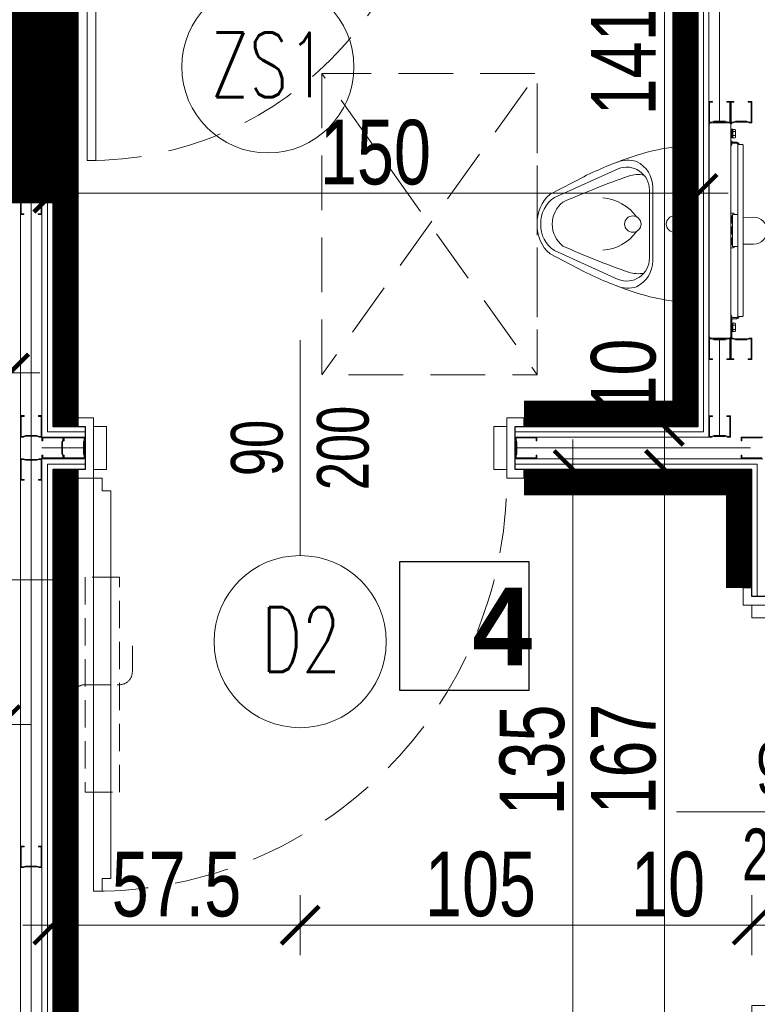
# Model space of a CAD drawing. Header units: millimetres. Extents: x -13532 to 2392, y -5241 to 5322.
# Tile 207 of 256: x -10729 to -10557, y 2237 to 2466. Entities that reach past the tile are written whole.
import ezdxf
from ezdxf.enums import TextEntityAlignment as Align

# ---------------------------------------------------------------- set-up
doc = ezdxf.new("R2010")
doc.units = ezdxf.units.MM
for name, pattern in [('ACAD_ISO02W100', [15, 12, -3]), ('DASHED', [19.05, 12.7, -6.35]), ('DGN_STYLE_2', [30.2, 18.12, -12.08])]:
    doc.linetypes.add(name, pattern=pattern)
doc.layers.get('0').update_dxf_attribs({"lineweight": 9, "true_color": 0x939393})
doc.layers.get('Defpoints').update_dxf_attribs({"true_color": 0xdae6d4})
for name, color, linetype, lineweight, true_color in [('a___wymiary', 7, 'Continuous', 5, 0x666666), ('batting - AGP1', 7, 'Continuous', 5, 0xadadad), ('daszed - 60x120', 7, 'Continuous', 9, 0x2cb34e), ('daszed - ściana z grafiką', 7, 'Continuous', 20, 0xc5a9ee), ('drzwi - AGP1', 7, 'Continuous', 13, 0x7f7f7f), ('EI15151515', 7, 'Continuous', 5, 0xf97533), ('Meble - AGP1', 7, 'Continuous', 15, 0x999999), ('OPIS - AGP1', 7, 'Continuous', 0, 0x7f7f7f), ('OPISY - AGP1', 7, 'Continuous', 5, 0x000000), ('profil - AGP1', 7, 'Continuous', 5, 0x3f3f3f), ('shary', 7, 'Continuous', 0, 0x999999), ('WYMIARY - AGP1', 7, 'Continuous', 5, 0x716d5a), ('Wyposazenie Wew - Urzadzenia Sanitarne', 7, 'Continuous', 9, 0xa0a0a0)]:
    doc.layers.add(name, color=color, linetype=linetype, lineweight=lineweight, true_color=true_color)
for name, color, linetype, lineweight in [('cz-gr', 122, 'Continuous', 30), ('cz-sr', 150, 'Continuous', 15), ('GK - ŚRODEK - AGP1', 32, 'Continuous', 5), ('IS-went-kratka', 180, 'Continuous', 9), ('opisy pomieszczeń - AGP1', 7, 'Continuous', 5)]:
    doc.layers.add(name, color=color, linetype=linetype, lineweight=lineweight)
doc.styles.add('ARIAL', font='arial.ttf', dxfattribs={"width": 0.8})
doc.styles.add('ARIAL NARROW', font='ARIALN.TTF', dxfattribs={"width": 0.9})
doc.styles.add('JACEK_07', font='simplex.shx', dxfattribs={"width": 0.7})
doc.styles.add('ROMANS15', font='simplex.shx', dxfattribs={"width": 0.9, "height": 15})
doc.linetypes.add('BATTING', pattern='A,0.0001,-0.1,[134,ltypeshp.shx,S=0.1,R=0,X=-0.1,Y=0],-0.2,[134,ltypeshp.shx,S=0.1,R=180,X=0.1,Y=0],-0.1', length=0.4001)
doc.dimstyles.new('wymiary agp1', dxfattribs={"dimtxt": 15, "dimasz": 5, "dimexe": 5, "dimexo": 5, "dimgap": 1.8, "dimtad": 1, "dimdec": 3, "dimrnd": 0.5, "dimdsep": 46, "dimtxsty": 'ARIAL NARROW', "dimblk": 'znacznik', "dimcen": 1.5, "dimse1": 1, "dimse2": 1, "dimclrd": 256, "dimclre": 256, "dimazin": 0, "dimtfac": 1, "dimtdec": 3, "dimtmove": 1, "dimatfit": 3, "dimldrblk": 'znacznik', "dimfxl": 1000, "dimfxlon": 1, "dimlwd": -1, "dimarcsym": 0})

# ---------------------------------------------------------------- blocks, each defined once
blk = doc.blocks.new('*U166')
blk.add_lwpolyline([(4, 7), (4, 10), (6, 10), (6, 100), (4, 100), (4, 103), (2, 103), (2, 7)], close=True)
for points in [[(-2, -7.5), (0, -7.5), (0, 5), (-2, 5), (-2, 7), (2, 7), (2, 5), (2, -9.5), (-2, -9.5), (-2, -7.5)], [(102, -7.5), (100, -7.5), (100, 5), (102, 5), (102, 7), (98, 7), (98, 5), (98, -9.5), (102, -9.5), (102, -7.5)], [(2, 5), (5, 5), (5, -7.5), (2, -7.5)], [(98, 5), (95, 5), (95, -7.5), (98, -7.5)]]:
    blk.add_lwpolyline(points)
at = {"linetype": 'DASHED'}
blk.add_arc((2, 7), 96, 0, 90, dxfattribs=at)
at = {"layer": 'OPIS - AGP1'}
blk.add_lwpolyline([(50, 25), (50, -25)], dxfattribs=at)
at = {"layer": 'OPIS - AGP1', "color": 7, "insert": (50, 0), "char_height": 12, "width": 10, "attachment_point": 5, "rotation": 90, "style": 'JACEK_07'}
blk.add_mtext('\\pxqc;{\\fArial|b0|i0|c238|p0;90\\P200}', dxfattribs=at)
blk = doc.blocks.new('*U167')
for points in [[(-2, 5), (0, 5), (0, -5), (-2, -5), (-2, -7), (2, -7), (2, -5), (2, 7), (-2, 7), (-2, 5)], [(102, 5), (100, 5), (100, -5), (102, -5), (102, -7), (98, -7), (98, -5), (98, 7), (102, 7), (102, 5)], [(2, -5), (5, -5), (5, 5), (2, 5)], [(98, -5), (95, -5), (95, 5), (98, 5)]]:
    blk.add_lwpolyline(points)
blk.add_lwpolyline([(4, -7), (4, -10), (6, -10), (6, -100), (4, -100), (4, -103), (2, -103), (2, -7)], close=True)
at = {"linetype": 'DASHED'}
blk.add_arc((2, -7), 96, 270, 0, dxfattribs=at)
at = {"layer": 'OPIS - AGP1'}
blk.add_lwpolyline([(50, 25), (50, -25)], dxfattribs=at)
at = {"layer": 'OPIS - AGP1', "color": 7, "insert": (50, 0), "char_height": 12, "width": 10, "attachment_point": 5, "rotation": 90, "style": 'JACEK_07'}
blk.add_mtext('\\pxqc;{\\fArial|b0|i0|c238|p0;90\\P200}', dxfattribs=at)
blk = doc.blocks.new('Pisuar_NOVA_PRO_Alex_66000')
at = {"layer": 'Meble - AGP1'}
for points in [[(0, 0), (-18.75, 0, 0.003383), (-17.47, -8.41, 0.038537), (-15.48, -15.79, 0.0339), (-11.01, -26.57), (-6.93, -34.43, 0.227531), (0, -37.43, 1.59566)], [(0, 0), (18.75, 0, -0.003383), (17.47, -8.41, -0.038537), (15.48, -15.79, -0.0339), (11.01, -26.57), (6.93, -34.43, -0.227531), (0, -37.43, -1.59566)], [(0, -10.56), (-8.53, -10.56, 0.286387), (-14.54, -14.31, 0.174001), (-14.36, -18.91, 0.834558)], [(0, -11.31), (-7.93, -11.31, 0.532569), (-12.84, -18.61), (-6.15, -33.39, 0.272416), (0, -36.58, 5.282291)], [(0, -10.56), (8.53, -10.56, -0.286387), (14.54, -14.31, -0.174001), (14.36, -18.91, -0.834558)], [(0, -11.31), (7.93, -11.31, -0.532569), (12.84, -18.61), (6.15, -33.39, -0.272416), (0, -36.58, -5.282291)], [(0, -33.91, -0.229597), (-5.11, -31.43, -0.019476), (-11.17, -16.18, -0.130671), (-11.37, -12.58, -10.816378)], [(0, -33.91, 0.229597), (5.11, -31.43, 0.019476), (11.17, -16.18, 0.130671), (11.37, -12.58, 10.816378)]]:
    blk.add_lwpolyline(points, format="xyb", dxfattribs=at)
for centre in [(0, -5.5), (0, -15.18)]:
    blk.add_circle(centre, 1.9, dxfattribs=at)
for centre, start, end in [((4.73, -23.01), 126.012, 175.6249), ((-4.73, -23.01), 4.3751, 53.988)]:
    blk.add_arc(centre, 10.84, start, end, dxfattribs=at)
blk = doc.blocks.new('znacznik')
at = {"layer": 'a___wymiary'}
for p, q in [((0, 1.394), (0, -1.394)), ((1.394, 0), (-1.394, 0))]:
    blk.add_line(p, q, dxfattribs=at)
at = {"layer": 'a___wymiary', "const_width": 0.2}
blk.add_lwpolyline([(0.876, 0.876), (-0.876, -0.876)], dxfattribs=at)
blk = doc.blocks.new('*D529')
at = {"layer": 'Defpoints', "color": 0}
for p in [(-10731.01, 2445.06), (-10835.12, 2439.36), (-10731.01, 2432.85)]:
    blk.add_point(p, dxfattribs=at)
at = {"layer": 'WYMIARY - AGP1'}
blk.add_line((-10830.12, 2445.06), (-10736.01, 2445.06), dxfattribs=at)
at = {"layer": 'WYMIARY - AGP1', "xscale": 5, "yscale": 5, "zscale": 5, "rotation": 180}
blk.add_blockref('znacznik', (-10835.12, 2445.06), dxfattribs=at)
at = {"layer": 'WYMIARY - AGP1', "xscale": 5, "yscale": 5, "zscale": 5}
blk.add_blockref('znacznik', (-10731.01, 2445.06), dxfattribs=at)
at = {"layer": 'WYMIARY - AGP1', "color": 18, "true_color": 0x000000, "insert": (-10783.07, 2454.52), "char_height": 15, "attachment_point": 5, "style": 'ARIAL NARROW'}
blk.add_mtext('104', dxfattribs=at)
blk = doc.blocks.new('*D530')
at = {"layer": 'Defpoints', "color": 0}
for p in [(-10571.01, 2425.27), (-10571.01, 2371.1), (-10721.01, 2358.18)]:
    blk.add_point(p, dxfattribs=at)
at = {"layer": 'WYMIARY - AGP1'}
blk.add_line((-10716.01, 2425.27), (-10576.01, 2425.27), dxfattribs=at)
at = {"layer": 'WYMIARY - AGP1', "xscale": 5, "yscale": 5, "zscale": 5, "rotation": 180}
blk.add_blockref('znacznik', (-10721.01, 2425.27), dxfattribs=at)
at = {"layer": 'WYMIARY - AGP1', "xscale": 5, "yscale": 5, "zscale": 5}
blk.add_blockref('znacznik', (-10571.01, 2425.27), dxfattribs=at)
at = {"layer": 'WYMIARY - AGP1', "color": 18, "true_color": 0x000000, "insert": (-10646.01, 2434.73), "char_height": 15, "attachment_point": 5, "style": 'ARIAL NARROW'}
blk.add_mtext('150', dxfattribs=at)
blk = doc.blocks.new('*D536')
at = {"layer": 'Defpoints', "color": 0}
for p in [(-10731.01, 2383.52), (-10731.01, 2377.48), (-10892.62, 2366.53)]:
    blk.add_point(p, dxfattribs=at)
at = {"layer": 'WYMIARY - AGP1'}
blk.add_line((-10887.62, 2383.52), (-10736.01, 2383.52), dxfattribs=at)
at = {"layer": 'WYMIARY - AGP1', "xscale": 5, "yscale": 5, "zscale": 5, "rotation": 180}
blk.add_blockref('znacznik', (-10892.62, 2383.52), dxfattribs=at)
at = {"layer": 'WYMIARY - AGP1', "xscale": 5, "yscale": 5, "zscale": 5}
blk.add_blockref('znacznik', (-10731.01, 2383.52), dxfattribs=at)
at = {"layer": 'WYMIARY - AGP1', "color": 18, "true_color": 0x000000, "insert": (-10811.82, 2392.98), "char_height": 15, "attachment_point": 5, "style": 'ARIAL NARROW'}
blk.add_mtext('161.5', dxfattribs=at)
blk = doc.blocks.new('*D539')
at = {"layer": 'Defpoints', "color": 0}
for p in [(-10934.62, 2350.14), (-10733.01, 2350.14), (-10733.01, 2301.86)]:
    blk.add_point(p, dxfattribs=at)
at = {"layer": 'WYMIARY - AGP1'}
blk.add_line((-10929.62, 2301.86), (-10738.01, 2301.86), dxfattribs=at)
at = {"layer": 'WYMIARY - AGP1', "xscale": 5, "yscale": 5, "zscale": 5, "rotation": 180}
blk.add_blockref('znacznik', (-10934.62, 2301.86), dxfattribs=at)
at = {"layer": 'WYMIARY - AGP1', "xscale": 5, "yscale": 5, "zscale": 5}
blk.add_blockref('znacznik', (-10733.01, 2301.86), dxfattribs=at)
at = {"layer": 'WYMIARY - AGP1', "color": 18, "true_color": 0x000000, "insert": (-10833.82, 2311.31), "char_height": 15, "attachment_point": 5, "style": 'ARIAL NARROW'}
blk.add_mtext('201.5', dxfattribs=at)
blk = doc.blocks.new('*D611')
at = {"layer": 'Defpoints', "color": 0}
for p in [(-10578.84, 2361.1), (-10561.85, 2361.1), (-10565.32, 2194.1)]:
    blk.add_point(p, dxfattribs=at)
at = {"layer": 'WYMIARY - AGP1'}
blk.add_line((-10578.84, 2199.1), (-10578.84, 2356.1), dxfattribs=at)
at = {"layer": 'WYMIARY - AGP1', "xscale": 5, "yscale": 5, "zscale": 5}
for p, rotation in [((-10578.84, 2361.1), 90), ((-10578.84, 2194.1), 270)]:
    blk.add_blockref('znacznik', p, dxfattribs=dict(at, rotation=rotation))
at = {"layer": 'WYMIARY - AGP1', "color": 18, "true_color": 0x000000, "insert": (-10588.3, 2293.83), "char_height": 15, "attachment_point": 5, "rotation": 90, "style": 'ARIAL NARROW'}
blk.add_mtext('167', dxfattribs=at)
blk = doc.blocks.new('*D612')
at = {"layer": 'Defpoints', "color": 0}
for p in [(-10571.01, 2371.1), (-10578.84, 2361.1), (-10561.01, 2361.1)]:
    blk.add_point(p, dxfattribs=at)
at = {"layer": 'WYMIARY - AGP1'}
for p, q in [((-10578.84, 2376.1), (-10578.84, 2381.1)), ((-10578.84, 2371.1), (-10578.84, 2361.1)), ((-10578.84, 2356.1), (-10578.84, 2351.1))]:
    blk.add_line(p, q, dxfattribs=at)
at = {"layer": 'WYMIARY - AGP1', "xscale": 5, "yscale": 5, "zscale": 5}
for p, rotation in [((-10578.84, 2371.1), 270), ((-10578.84, 2361.1), 90)]:
    blk.add_blockref('znacznik', p, dxfattribs=dict(at, rotation=rotation))
at = {"layer": 'WYMIARY - AGP1', "color": 18, "true_color": 0x000000, "insert": (-10588.3, 2382.92), "char_height": 15, "attachment_point": 5, "rotation": 90, "style": 'ARIAL NARROW'}
blk.add_mtext('10', dxfattribs=at)
blk = doc.blocks.new('*D613')
at = {"layer": 'Defpoints', "color": 0}
for p in [(-10578.84, 2512.85), (-10571.01, 2512.85), (-10571.01, 2371.1)]:
    blk.add_point(p, dxfattribs=at)
at = {"layer": 'WYMIARY - AGP1'}
blk.add_line((-10578.84, 2376.1), (-10578.84, 2507.85), dxfattribs=at)
at = {"layer": 'WYMIARY - AGP1', "xscale": 5, "yscale": 5, "zscale": 5}
for p, rotation in [((-10578.84, 2512.85), 90), ((-10578.84, 2371.1), 270)]:
    blk.add_blockref('znacznik', p, dxfattribs=dict(at, rotation=rotation))
at = {"layer": 'WYMIARY - AGP1', "color": 18, "true_color": 0x000000, "insert": (-10588.3, 2462.69), "char_height": 15, "attachment_point": 5, "rotation": 90, "style": 'ARIAL NARROW'}
blk.add_mtext('141.5', dxfattribs=at)
blk = doc.blocks.new('*D826')
at = {"layer": 'Defpoints', "color": 0}
for p in [(-10613.51, 2361.1), (-10600.11, 2361.1), (-10624.96, 2226.1)]:
    blk.add_point(p, dxfattribs=at)
at = {"layer": 'WYMIARY - AGP1'}
blk.add_line((-10600.11, 2231.1), (-10600.11, 2356.1), dxfattribs=at)
at = {"layer": 'WYMIARY - AGP1', "xscale": 5, "yscale": 5, "zscale": 5}
for p, rotation in [((-10600.11, 2361.1), 90), ((-10600.11, 2226.1), 270)]:
    blk.add_blockref('znacznik', p, dxfattribs=dict(at, rotation=rotation))
at = {"layer": 'WYMIARY - AGP1', "color": 18, "true_color": 0x000000, "insert": (-10609.57, 2293.6), "char_height": 15, "attachment_point": 5, "rotation": 90, "style": 'ARIAL NARROW'}
blk.add_mtext('135', dxfattribs=at)
blk = doc.blocks.new('fgfdgd')
at = {"layer": 'drzwi - AGP1'}
for p, q in [((-9425.01, 2484.85), (-9417.01, 2484.85)), ((-9337.01, 2484.85), (-9275.01, 2484.85)), ((-9425.01, 2482.85), (-9417.01, 2482.85)), ((-9417.01, 2482.85), (-9417.01, 2402.85)), ((-9415.01, 2482.85), (-9415.01, 2402.85)), ((-9337.01, 2482.85), (-9275.01, 2482.85))]:
    blk.add_line(p, q, dxfattribs=at)
for points in [[(-9417.01, 2482.85), (-9417.01, 2484.85)], [(-9337.01, 2482.85), (-9337.01, 2484.85)], [(-9417.01, 2482.85), (-9415.01, 2482.85)]]:
    blk.add_lwpolyline(points, dxfattribs=at)
at = {"layer": 'drzwi - AGP1', "linetype": 'DASHED'}
blk.add_arc((-9417.01, 2482.85), 80, 270, 360, dxfattribs=at)
blk = doc.blocks.new('zw$8907')
at = {"layer": 'Meble - AGP1'}
for points in [[(0.2183, 0.104), (0.2185, 0.0797)], [(0.2808, 0.104), (0.2805, 0.0797)], [(0.0425, 0.0534), (0.0025, 0.0534), (0.0025, 0.0509), (0.0038, 0.0509), (0.4975, 0.0509), (0.4975, 0.0534)], [(0.035, 0.0534), (0.035, 0.0554), (0.015, 0.0554), (0.015, 0.0534)], [(0.0297, 0.0613), (0.0297, 0.056), (0.0344, 0.056), (0.0344, 0.0613), (0.0331, 0.062), (0.0169, 0.062), (0.0156, 0.0613), (0.0156, 0.056), (0.0297, 0.056)], [(0.018, 0.062), (0.0168, 0.0619), (0.0156, 0.0613)], [(0.0178, 0.056), (0.0178, 0.0554)], [(0.0203, 0.0613), (0.0191, 0.0619), (0.018, 0.062)], [(0.025, 0.062), (0.0227, 0.0619), (0.0203, 0.0613)], [(0.0203, 0.056), (0.0203, 0.0613)], [(0.0297, 0.0613), (0.0273, 0.0619), (0.025, 0.062)], [(0.032, 0.062), (0.0309, 0.0619), (0.0297, 0.0613)], [(0.0344, 0.0613), (0.0332, 0.0619), (0.032, 0.062)], [(0.0323, 0.056), (0.0323, 0.0554)], [(0.45, 0.0672), (0.05, 0.0672)], [(0.2125, 0.0672), (0.2125, 0.0547), (0.2875, 0.0547), (0.2875, 0.0672)], [(0.2163, 0.0547), (0.2163, 0.0529), (0.2333, 0.0529)], [(0.2189, 0.0509), (0.2189, 0.0529), (0.2311, 0.0529), (0.2311, 0.0509)], [(0.2331, 0.0509), (0.2331, 0.0529)], [(0.2413, 0.0547), (0.2413, 0.0529), (0.2588, 0.0529), (0.2588, 0.0547)], [(0.2439, 0.0509), (0.2439, 0.0529), (0.2561, 0.0529), (0.2561, 0.0509)], [(0.2667, 0.0529), (0.2838, 0.0529), (0.2838, 0.0547)], [(0.2669, 0.0509), (0.2669, 0.0529)], [(0.2689, 0.0509), (0.2689, 0.0529), (0.2811, 0.0529), (0.2811, 0.0509)], [(0.455, 0.0647), (0.4525, 0.0647)], [(0.485, 0.0534), (0.485, 0.0554), (0.465, 0.0554), (0.465, 0.0534)], [(0.4797, 0.0613), (0.4797, 0.056), (0.4844, 0.056), (0.4844, 0.0613), (0.4831, 0.062), (0.4669, 0.062), (0.4656, 0.0613), (0.4656, 0.056), (0.4797, 0.056)], [(0.468, 0.062), (0.4668, 0.0619), (0.4656, 0.0613)], [(0.4678, 0.056), (0.4678, 0.0554)], [(0.4703, 0.0613), (0.4691, 0.0619), (0.468, 0.062)], [(0.475, 0.062), (0.4727, 0.0619), (0.4703, 0.0613)], [(0.4703, 0.056), (0.4703, 0.0613)], [(0.4797, 0.0613), (0.4773, 0.0619), (0.475, 0.062)], [(0.482, 0.062), (0.4809, 0.0619), (0.4797, 0.0613)], [(0.4844, 0.0613), (0.4832, 0.0619), (0.482, 0.062)], [(0.4823, 0.056), (0.4823, 0.0554)], [(0.4963, 0.0009), (0.0038, 0.0009)], [(0.0063, 0.0009), (0.0375, 0.0009)], [(0.01, 0.0008), (0.0288, 0.0008)], [(0.0344, 0.0003), (0.0346, 0.0003), (0.0348, 0.0002), (0.035, 0.0002), (0.0352, 0.0001), (0.0354, 0.0001), (0.0356, 0.0001), (0.0358, 0.0001), (0.036, 0), (0.0362, 0), (0.0364, 0), (0.0366, 0)], [(0.0366, 0.0003), (0.0368, 0.0003), (0.0369, 0.0003), (0.0371, 0.0003), (0.0373, 0.0003), (0.0374, 0.0003), (0.0376, 0.0003), (0.0378, 0.0003), (0.0379, 0.0003), (0.0381, 0.0003), (0.0383, 0.0003), (0.0385, 0.0003)], [(0.0366, 0), (0.0366, 0.0003)], [(0.0385, 0.0003), (0.0385, 0)], [(0.0385, 0), (0.0387, 0), (0.0389, 0), (0.0391, 0.0001), (0.0393, 0.0001), (0.0395, 0.0001), (0.0397, 0.0001), (0.0399, 0.0002), (0.0401, 0.0002), (0.0403, 0.0002), (0.0405, 0.0003), (0.0407, 0.0003)], [(0.4938, 0.0009), (0.4625, 0.0009)], [(0.49, 0.0008), (0.4713, 0.0008)], [(0.4819, 0.0003), (0.4818, 0.0003)], [(0.4818, 0.0003), (0.482, 0.0003), (0.4821, 0.0002), (0.4823, 0.0002), (0.4825, 0.0002), (0.4827, 0.0001), (0.4829, 0.0001), (0.4831, 0.0001), (0.4833, 0), (0.4835, 0), (0.4837, 0), (0.4839, 0)], [(0.4839, 0), (0.4838, 0.0001), (0.4837, 0.0001), (0.4836, 0.0002), (0.4836, 0.0003)], [(0.4836, 0.0003), (0.4837, 0.0003), (0.4839, 0.0003), (0.4841, 0.0003), (0.4842, 0.0003), (0.4844, 0.0003), (0.4846, 0.0003), (0.4847, 0.0003), (0.4849, 0.0003), (0.4851, 0.0003), (0.4852, 0.0003), (0.4854, 0.0003)], [(0.4839, 0), (0.4839, 0.0003)], [(0.4842, 0), (0.4841, 0), (0.4839, 0)], [(0.4842, 0), (0.4842, 0.0003)], [(0.4846, 0.0003), (0.4845, 0.0002), (0.4844, 0.0001), (0.4842, 0)], [(0.4855, 0.0003), (0.4853, 0.0003), (0.4852, 0.0003), (0.4851, 0.0003), (0.4849, 0.0003), (0.4848, 0.0003)], [(0.4854, 0.0003), (0.4855, 0.0002), (0.4855, 0.0002), (0.4856, 0.0001), (0.4858, 0)], [(0.4858, 0), (0.486, 0), (0.4862, 0), (0.4864, 0), (0.4866, 0.0001), (0.4868, 0.0001), (0.487, 0.0001), (0.4871, 0.0002), (0.4873, 0.0002), (0.4875, 0.0002), (0.4877, 0.0003), (0.4879, 0.0003)], [(0.4881, 0.0003), (0.4879, 0.0002), (0.4877, 0.0002), (0.4875, 0.0002), (0.4874, 0.0001), (0.4872, 0.0001), (0.487, 0.0001), (0.4868, 0.0001), (0.4866, 0), (0.4864, 0), (0.4863, 0), (0.4861, 0)], [(0.4879, 0.0003), (0.488, 0.0003), (0.4882, 0.0003)]]:
    blk.add_lwpolyline(points, dxfattribs=at)
for points in [[(0.05, 0.0697, 0.414214), (0.045, 0.0647), (0.0475, 0.0647, -0.414214), (0.05, 0.0672), (0.05, 0.0772, -0.414214), (0.0525, 0.0797), (0.4475, 0.0797, -0.414214), (0.45, 0.0772), (0.45, 0.0672, -0.414214), (0.4525, 0.0647), (0.4525, 0.0559, 0.414214), (0.4575, 0.0509), (0.4575, 0.0534, -0.414214), (0.455, 0.0559), (0.455, 0.0647, 0.414214), (0.45, 0.0697)], [(0.0035, 0.0009), (0.0038, 0.0009, -0.414214), (0, 0.0047), (0, 0.0472, -0.414214), (0.0038, 0.0509)], [(0.0031, 0.0509, 0.198008), (0.0018, 0.0504)], [(0.0344, 0.0509, 0.414214), (0.035, 0.0515), (0.035, 0.0524, 0.414214), (0.0344, 0.053), (0.0156, 0.053, 0.414214), (0.015, 0.0524), (0.015, 0.0515, 0.414214), (0.0156, 0.0509)], [(0.045, 0.0647), (0.045, 0.0559, -0.414214), (0.0425, 0.0534), (0.0425, 0.0509, 0.414214), (0.0475, 0.0559), (0.0475, 0.0647)], [(0.0537, 0.0509, 0.267949), (0.0494, 0.0534), (0.0468, 0.0534)], [(0.2125, 0.0591), (0.2124, 0.0591, 0.414214), (0.2099, 0.0566), (0.21, 0.0509)], [(0.29, 0.051), (0.2899, 0.0572, 0.405463), (0.2875, 0.0597)], [(0.2899, 0.051), (0.3175, 0.0512, -0.071776), (0.3196, 0.0509)], [(0.4532, 0.0534), (0.4506, 0.0534, 0.267949), (0.4463, 0.0509)], [(0.4844, 0.0509, 0.414214), (0.485, 0.0515), (0.485, 0.0524, 0.414214), (0.4844, 0.053), (0.4656, 0.053, 0.414214), (0.465, 0.0524), (0.465, 0.0515, 0.414214), (0.4656, 0.0509)], [(0.4965, 0.0009), (0.4963, 0.0009, 0.414214), (0.5, 0.0047), (0.5, 0.0472, 0.414214), (0.4963, 0.0509)], [(0.4982, 0.0504, 0.198008), (0.4969, 0.0509)], [(0.0018, 0.0015, 0.198008), (0.0031, 0.0009), (0.0035, 0.0009)], [(0.0329, 0.0008, 0.03934), (0.0344, 0.0003)], [(0.0407, 0.0003, 0.0454), (0.0424, 0.0009)], [(0.4804, 0.0008, 0.036817), (0.4818, 0.0003)], [(0.4882, 0.0003, 0.036817), (0.4896, 0.0008)], [(0.4965, 0.0009), (0.4969, 0.0009, 0.198008), (0.4982, 0.0015)]]:
    blk.add_lwpolyline(points, format="xyb", dxfattribs=at)
blk.add_arc((0.2495, 0.104), 0.0313, 0, 180, dxfattribs=at)
blk = doc.blocks.new('*D942')
at = {"layer": 'Defpoints', "color": 0}
for p in [(-10548.51, 2339.1), (-10558.51, 2255.24), (-10558.51, 2194.1)]:
    blk.add_point(p, dxfattribs=at)
at = {"layer": 'WYMIARY - AGP1'}
for p, q in [((-10558.51, 2255.24), (-10587.19, 2255.24)), ((-10563.51, 2255.24), (-10568.51, 2255.24)), ((-10548.51, 2255.24), (-10558.51, 2255.24)), ((-10543.51, 2255.24), (-10538.51, 2255.24))]:
    blk.add_line(p, q, dxfattribs=at)
at = {"layer": 'WYMIARY - AGP1', "xscale": 5, "yscale": 5, "zscale": 5}
for p, rotation in [((-10558.51, 2255.24), 359.9999932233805), ((-10548.51, 2255.24), 179.9999932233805)]:
    blk.add_blockref('znacznik', p, dxfattribs=dict(at, rotation=rotation))
at = {"layer": 'WYMIARY - AGP1', "color": 18, "true_color": 0x000000, "insert": (-10578, 2264.7), "char_height": 15, "attachment_point": 5, "rotation": 360, "style": 'ARIAL NARROW'}
blk.add_mtext('10', dxfattribs=at)
blk = doc.blocks.new('*D943')
at = {"layer": 'Defpoints', "color": 0}
for p in [(-10721.01, 2361.1), (-10663.51, 2361.1), (-10663.51, 2255.24)]:
    blk.add_point(p, dxfattribs=at)
at = {"layer": 'WYMIARY - AGP1'}
blk.add_line((-10716.01, 2255.24), (-10668.51, 2255.24), dxfattribs=at)
at = {"layer": 'WYMIARY - AGP1', "xscale": 5, "yscale": 5, "zscale": 5}
for p, rotation in [((-10721.01, 2255.24), 179.9999999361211), ((-10663.51, 2255.24), 359.9999999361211)]:
    blk.add_blockref('znacznik', p, dxfattribs=dict(at, rotation=rotation))
at = {"layer": 'WYMIARY - AGP1', "color": 18, "true_color": 0x000000, "insert": (-10692.26, 2264.67), "char_height": 15, "attachment_point": 5, "rotation": 360, "style": 'ARIAL NARROW'}
blk.add_mtext('57.5', dxfattribs=at)
blk = doc.blocks.new('*D944')
at = {"layer": 'Defpoints', "color": 0}
for p in [(-10663.51, 2361.1), (-10558.51, 2361.1), (-10558.51, 2255.24)]:
    blk.add_point(p, dxfattribs=at)
at = {"layer": 'WYMIARY - AGP1'}
blk.add_line((-10658.51, 2255.24), (-10563.51, 2255.24), dxfattribs=at)
at = {"layer": 'WYMIARY - AGP1', "xscale": 5, "yscale": 5, "zscale": 5, "rotation": 180}
blk.add_blockref('znacznik', (-10663.51, 2255.24), dxfattribs=at)
at = {"layer": 'WYMIARY - AGP1', "xscale": 5, "yscale": 5, "zscale": 5}
blk.add_blockref('znacznik', (-10558.51, 2255.24), dxfattribs=at)
at = {"layer": 'WYMIARY - AGP1', "color": 18, "true_color": 0x000000, "insert": (-10621.6, 2264.7), "char_height": 15, "attachment_point": 5, "style": 'ARIAL NARROW'}
blk.add_mtext('105', dxfattribs=at)
blk = doc.blocks.new('*U996')
at = {"layer": 'drzwi - AGP1', "linetype": 'DASHED', "ltscale": 0.5}
blk.add_lwpolyline([(4, -25), (4, 25), (-4, 25), (-4, -25)], close=True, dxfattribs=at)
at = {"layer": 'drzwi - AGP1', "linetype": 'ACAD_ISO02W100'}
blk.add_lwpolyline([(7, 6, 3, 0, 0), (7, 15, 0, 0, 0)], format="xyseb", dxfattribs=at).dxf.unprotected_set("ltscale", 0)
at = {"layer": 'drzwi - AGP1', "linetype": 'ACAD_ISO02W100', "ltscale": 0.5}
blk.add_lwpolyline([(7, 6), (7, 3, -0.414214), (4, 0), (-4, 0, 0.414214), (-7, -3), (-7, -10)], format="xyb", dxfattribs=at)

msp = doc.modelspace()

# ---------------------------------------------------------------- linework, layer by layer
at = {"layer": 'batting - AGP1', "linetype": 'BATTING', "ltscale": 5}
for points in [[(-10726.01, 2621.8542), (-10726.0094, 2026.8328)], [(-10566.0095, 2441.9901), (-10566.0095, 2543.68)], [(-10566.0095, 2391.2566), (-10566.0095, 2368.967)], [(-10713.8757, 2366.1044), (-10723.5089, 2366.1044)], [(-10558.8756, 2366.0989), (-10613.5092, 2366.1035)]]:
    msp.add_lwpolyline(points, dxfattribs=at)
at = {"layer": 'cz-gr'}
for p, q in [((-10571.009, 2371.1045), (-10571.0092, 2616.8544)), ((-10721.0092, 2479.1024), (-10721.0092, 2371.0739)), ((-10721.0092, 2371.1044), (-10713.5092, 2371.1044)), ((-10713.5092, 2371.1044), (-10713.5092, 2361.1044)), ((-10613.5092, 2371.1044), (-10571.009, 2371.1044)), ((-10613.5092, 2361.1037), (-10613.5092, 2371.1037)), ((-10713.5092, 2361.1044), (-10721.0092, 2361.1044)), ((-10721.0092, 2361.1044), (-10721.0092, 2194.1044)), ((-10558.5092, 2361.1044), (-10613.5092, 2361.1044)), ((-10558.5092, 2331.6044), (-10558.5092, 2361.1044)), ((-10546.0091, 2331.6044), (-10558.5092, 2331.6044))]:
    msp.add_line(p, q, dxfattribs=at)
at = {"layer": 'daszed - 60x120', "linetype": 'DGN_STYLE_2', "const_width": 6}
for points in [[(-10611.5092, 2374.1044), (-10574.0092, 2374.1044), (-10574.0091, 2480.0041), (-10574.0092, 2480.0041), (-10574.0092, 2613.8544), (-10718.0092, 2613.8544), (-10718.0092, 2371.1044)], [(-10611.5092, 2358.1044), (-10561.5092, 2358.1044), (-10561.5092, 2333.6045)]]:
    msp.add_lwpolyline(points, dxfattribs=at)
at = {"layer": 'daszed - ściana z grafiką', "linetype": 'DGN_STYLE_2', "const_width": 6}
msp.add_lwpolyline([(-10718.0092, 2196.1044), (-10718.0092, 2361.1044)], dxfattribs=at)
at = {"layer": 'EI15151515', "lineweight": 40, "ltscale": 10, "const_width": 9.8}
msp.add_lwpolyline([(-10745.1064, 2587.8544), (-10726.0091, 2587.8544), (-10726.0091, 2427.8545), (-10785.122, 2427.8545)], dxfattribs=at)
at = {"layer": 'GK - ŚRODEK - AGP1'}
for p, q in [((-10569.7589, 2369.8545), (-10569.7592, 2618.1044)), ((-10728.5091, 2430.3545), (-10728.5091, 2585.3544)), ((-10568.5099, 2368.609), (-10568.5092, 2515.3524)), ((-10723.5092, 2479.1024), (-10723.5142, 2368.6042)), ((-10722.2592, 2479.1024), (-10722.2592, 2369.8544)), ((-10728.5091, 2208.6045), (-10728.5091, 2425.3545)), ((-10722.2592, 2369.8544), (-10713.5092, 2369.8544)), ((-10713.5092, 2369.8544), (-10713.5092, 2362.3544)), ((-10613.5092, 2369.8544), (-10569.7589, 2369.8545)), ((-10613.5092, 2362.3537), (-10613.5092, 2369.8537)), ((-10723.5092, 2368.6044), (-10718.5092, 2368.6044)), ((-10713.5092, 2368.6044), (-10713.5092, 2363.6044)), ((-10613.5092, 2368.6068), (-10568.5099, 2368.609)), ((-10613.5092, 2363.6044), (-10613.5092, 2368.6044)), ((-10718.5092, 2363.6044), (-10723.5092, 2363.6044)), ((-10723.5088, 2363.6041), (-10723.5092, 2191.6044)), ((-10556.0092, 2363.6044), (-10613.5094, 2363.6043)), ((-10713.5092, 2362.3544), (-10722.2592, 2362.3544)), ((-10722.2592, 2362.3544), (-10722.2592, 2192.8544)), ((-10557.2596, 2362.3545), (-10613.5092, 2362.3537)), ((-10557.2592, 2331.6044), (-10557.2596, 2362.3545))]:
    msp.add_line(p, q, dxfattribs=at)
at = {"layer": 'Meble - AGP1', "linetype": 'DASHED', "lineweight": 0, "flags": 128}
msp.add_lwpolyline([(-10658.4346, 2453.1044), (-10658.4346, 2383.1044), (-10608.4346, 2383.1044), (-10608.4346, 2453.1044), (-10658.4346, 2453.1044), (-10608.4346, 2383.1044), (-10608.4346, 2453.1044), (-10658.4346, 2383.1044)], dxfattribs=at)
at = {"layer": 'OPIS - AGP1'}
msp.add_lwpolyline([(-10775.0302, 2335.4957), (-10718.8003, 2335.4957)], dxfattribs=at)
for centre in [(-10671.0092, 2454.6347), (-10663.5092, 2321.1044)]:
    msp.add_circle(centre, 20, dxfattribs=at)
at = {"layer": 'opisy pomieszczeń - AGP1', "lineweight": 30}
msp.add_lwpolyline([(-10640.3354, 2339.7378), (-10610.3354, 2339.7378), (-10610.3354, 2309.7378), (-10640.3354, 2309.7378), (-10640.3354, 2339.7378)], dxfattribs=at)
at = {"layer": 'profil - AGP1', "ltscale": 5}
for points in [[(-10728.5097, 2460.3546), (-10728.5094, 2465.3546), (-10727.8428, 2465.3546), (-10727.3094, 2465.1546), (-10724.7093, 2465.1544), (-10724.176, 2465.3544), (-10723.5093, 2465.3544), (-10723.5095, 2460.3544), (-10724.3308, 2460.3544), (-10724.3798, 2460.4026), (-10724.3798, 2460.4729), (-10724.3308, 2460.5211), (-10723.6762, 2460.5211), (-10723.676, 2465.1877), (-10724.1457, 2465.1878), (-10724.6791, 2464.9878), (-10727.3397, 2464.9879), (-10727.873, 2465.1879), (-10728.3428, 2465.1879), (-10728.343, 2460.5213), (-10727.7596, 2460.5212), (-10727.7017, 2460.475), (-10727.7017, 2460.4008), (-10727.7597, 2460.3546), (-10728.5097, 2460.3546)], [(-10568.5097, 2446.6233), (-10568.5095, 2441.6233), (-10567.8428, 2441.6233), (-10567.3095, 2441.8234), (-10564.7094, 2441.8235), (-10564.176, 2441.6235), (-10563.5094, 2441.6235), (-10563.5096, 2446.6235), (-10564.3309, 2446.6235), (-10564.3798, 2446.5753), (-10564.3798, 2446.505), (-10564.3309, 2446.4568), (-10563.6762, 2446.4568), (-10563.676, 2441.7902), (-10564.1458, 2441.7902), (-10564.6792, 2441.9901), (-10567.3398, 2441.99), (-10567.8731, 2441.79), (-10568.3429, 2441.79), (-10568.3431, 2446.4566), (-10567.7597, 2446.4567), (-10567.7018, 2446.5029), (-10567.7018, 2446.5771), (-10567.7597, 2446.6233), (-10568.5097, 2446.6233)], [(-10563.5097, 2446.6233), (-10563.5095, 2441.6233), (-10562.8429, 2441.6233), (-10562.3095, 2441.8234), (-10559.7094, 2441.8235), (-10559.176, 2441.6235), (-10558.5094, 2441.6235), (-10558.5096, 2446.6235), (-10559.3309, 2446.6235), (-10559.3799, 2446.5753), (-10559.3799, 2446.505), (-10559.3309, 2446.4568), (-10558.6762, 2446.4568), (-10558.676, 2441.7902), (-10559.1458, 2441.7902), (-10559.6792, 2441.9901), (-10562.3398, 2441.99), (-10562.8731, 2441.79), (-10563.3429, 2441.79), (-10563.3431, 2446.4566), (-10562.7597, 2446.4567), (-10562.7018, 2446.5029), (-10562.7018, 2446.5771), (-10562.7597, 2446.6233), (-10563.5097, 2446.6233)], [(-10728.5097, 2435.3541), (-10728.5094, 2430.3541), (-10727.8428, 2430.3542), (-10727.3094, 2430.5542), (-10724.7093, 2430.5543), (-10724.176, 2430.3543), (-10723.5093, 2430.3544), (-10723.5095, 2435.3544), (-10724.3308, 2435.3543), (-10724.3798, 2435.3061), (-10724.3798, 2435.2359), (-10724.3308, 2435.1877), (-10723.6762, 2435.1877), (-10723.676, 2430.521), (-10724.1457, 2430.521), (-10724.6791, 2430.721), (-10727.3397, 2430.7209), (-10727.873, 2430.5208), (-10728.3428, 2430.5208), (-10728.343, 2435.1875), (-10727.7596, 2435.1875), (-10727.7017, 2435.2338), (-10727.7017, 2435.3079), (-10727.7597, 2435.3542), (-10728.5097, 2435.3541)], [(-10728.7093, 2429.1544), (-10728.5093, 2429.6877), (-10728.5094, 2430.3544), (-10733.5094, 2430.3542)], [(-10733.3427, 2430.1875), (-10728.676, 2430.1877), (-10728.676, 2429.7179), (-10728.876, 2429.1846)], [(-10733.5091, 2425.354), (-10728.5091, 2425.3542), (-10728.5092, 2426.0209), (-10728.7092, 2426.5542)], [(-10728.8758, 2426.524), (-10728.6758, 2425.9907), (-10728.6758, 2425.5209), (-10733.3425, 2425.5207)], [(-10728.5097, 2420.3545), (-10728.5094, 2425.3545), (-10727.8428, 2425.3544), (-10727.3094, 2425.1544), (-10724.7093, 2425.1543), (-10724.176, 2425.3543), (-10723.5093, 2425.3542), (-10723.5095, 2420.3542), (-10724.3308, 2420.3543), (-10724.3798, 2420.4025), (-10724.3798, 2420.4727), (-10724.3308, 2420.5209), (-10723.6762, 2420.5209), (-10723.676, 2425.1876), (-10724.1457, 2425.1876), (-10724.6791, 2424.9876), (-10727.3397, 2424.9877), (-10727.873, 2425.1878), (-10728.3428, 2425.1878), (-10728.343, 2420.5211), (-10727.7596, 2420.5211), (-10727.7017, 2420.4748), (-10727.7017, 2420.4007), (-10727.7597, 2420.3544), (-10728.5097, 2420.3545)], [(-10568.5097, 2386.6234), (-10568.5095, 2391.6234), (-10567.8428, 2391.6233), (-10567.3095, 2391.4233), (-10564.7094, 2391.4232), (-10564.176, 2391.6232), (-10563.5094, 2391.6231), (-10563.5096, 2386.6231), (-10564.3309, 2386.6232), (-10564.3798, 2386.6714), (-10564.3798, 2386.7416), (-10564.3309, 2386.7898), (-10563.6762, 2386.7898), (-10563.676, 2391.4565), (-10564.1458, 2391.4565), (-10564.6792, 2391.2565), (-10567.3398, 2391.2566), (-10567.8731, 2391.4567), (-10568.3429, 2391.4567), (-10568.3431, 2386.79), (-10567.7597, 2386.79), (-10567.7018, 2386.7437), (-10567.7018, 2386.6696), (-10567.7597, 2386.6233), (-10568.5097, 2386.6234)], [(-10563.5097, 2386.6234), (-10563.5095, 2391.6234), (-10562.8429, 2391.6233), (-10562.3095, 2391.4233), (-10559.7094, 2391.4232), (-10559.176, 2391.6232), (-10558.5094, 2391.6231), (-10558.5096, 2386.6231), (-10559.3309, 2386.6232), (-10559.3799, 2386.6714), (-10559.3799, 2386.7416), (-10559.3309, 2386.7898), (-10558.6762, 2386.7898), (-10558.676, 2391.4565), (-10559.1458, 2391.4565), (-10559.6792, 2391.2565), (-10562.3398, 2391.2566), (-10562.8731, 2391.4567), (-10563.3429, 2391.4567), (-10563.3431, 2386.79), (-10562.7597, 2386.79), (-10562.7018, 2386.7437), (-10562.7018, 2386.6696), (-10562.7597, 2386.6233), (-10563.5097, 2386.6234)], [(-10723.509, 2373.6042), (-10723.5092, 2368.6042), (-10724.1758, 2368.6042), (-10724.7092, 2368.8043), (-10727.3093, 2368.8044), (-10727.8427, 2368.6044), (-10728.5093, 2368.6044), (-10728.5091, 2373.6044), (-10727.6878, 2373.6044), (-10727.6388, 2373.5562), (-10727.6388, 2373.4859), (-10727.6878, 2373.4377), (-10728.3424, 2373.4378), (-10728.3427, 2368.7711), (-10727.8729, 2368.7711), (-10727.3395, 2368.9711), (-10724.6789, 2368.9709), (-10724.1456, 2368.7709), (-10723.6758, 2368.7709), (-10723.6756, 2373.4376), (-10724.259, 2373.4376), (-10724.3169, 2373.4838), (-10724.3169, 2373.558), (-10724.259, 2373.6043), (-10723.509, 2373.6042)], [(-10568.5097, 2373.6003), (-10568.5095, 2368.6003), (-10567.8428, 2368.6003), (-10567.3095, 2368.8003), (-10564.7094, 2368.8004), (-10564.176, 2368.6005), (-10563.5094, 2368.6005), (-10563.5096, 2373.6005), (-10564.3309, 2373.6004), (-10564.3798, 2373.5522), (-10564.3798, 2373.482), (-10564.3309, 2373.4338), (-10563.6762, 2373.4338), (-10563.676, 2368.7671), (-10564.1458, 2368.7671), (-10564.6792, 2368.9671), (-10567.3398, 2368.967), (-10567.8731, 2368.767), (-10568.3429, 2368.7669), (-10568.3431, 2373.4336), (-10567.7597, 2373.4336), (-10567.7018, 2373.4799), (-10567.7018, 2373.554), (-10567.7597, 2373.6003), (-10568.5097, 2373.6003)], [(-10723.5088, 2363.6041), (-10718.5088, 2363.6043), (-10718.5089, 2364.271), (-10718.7089, 2364.8043), (-10718.709, 2367.4045), (-10718.509, 2367.9378), (-10718.509, 2368.6045), (-10723.509, 2368.6042), (-10723.509, 2367.7829), (-10723.4608, 2367.734), (-10723.3906, 2367.734), (-10723.3423, 2367.7829), (-10723.3424, 2368.4376), (-10718.6757, 2368.4378), (-10718.6757, 2367.968), (-10718.8757, 2367.4347), (-10718.8755, 2364.7741), (-10718.6755, 2364.2408), (-10718.6755, 2363.771), (-10723.3422, 2363.7708), (-10723.3422, 2364.3541), (-10723.3885, 2364.4121), (-10723.4626, 2364.4121), (-10723.5089, 2364.3541), (-10723.5088, 2363.6041)], [(-10718.5089, 2363.6041), (-10713.5089, 2363.6043), (-10713.509, 2364.271), (-10713.709, 2364.8043), (-10713.7091, 2367.4045), (-10713.5091, 2367.9378), (-10713.5092, 2368.6045), (-10718.5092, 2368.6042), (-10718.5091, 2367.7829), (-10718.4609, 2367.734), (-10718.3907, 2367.734), (-10718.3424, 2367.7829), (-10718.3425, 2368.4376), (-10713.6758, 2368.4378), (-10713.6758, 2367.968), (-10713.8758, 2367.4347), (-10713.8757, 2364.7741), (-10713.6756, 2364.2408), (-10713.6756, 2363.771), (-10718.3423, 2363.7708), (-10718.3423, 2364.3541), (-10718.3886, 2364.4121), (-10718.4627, 2364.4121), (-10718.509, 2364.3541), (-10718.5089, 2363.6041)], [(-10608.5094, 2363.6041), (-10613.5094, 2363.6043), (-10613.5093, 2364.271), (-10613.3093, 2364.8043), (-10613.3092, 2367.4044), (-10613.5092, 2367.9378), (-10613.5092, 2368.6044), (-10608.5092, 2368.6042), (-10608.5092, 2367.7829), (-10608.5574, 2367.734), (-10608.6276, 2367.734), (-10608.6759, 2367.7829), (-10608.6758, 2368.4376), (-10613.3425, 2368.4378), (-10613.3425, 2367.968), (-10613.1425, 2367.4346), (-10613.1427, 2364.774), (-10613.3427, 2364.2407), (-10613.3427, 2363.7709), (-10608.676, 2363.7707), (-10608.676, 2364.3541), (-10608.6297, 2364.412), (-10608.5556, 2364.412), (-10608.5093, 2364.3541), (-10608.5094, 2363.6041)], [(-10556.0094, 2368.6046), (-10561.0094, 2368.6044), (-10561.0094, 2367.7831), (-10560.9612, 2367.7341), (-10560.8909, 2367.7341), (-10560.8427, 2367.7831), (-10560.8427, 2368.4377), (-10556.1761, 2368.4379)], [(-10723.509, 2358.6045), (-10723.5092, 2363.6045), (-10724.1758, 2363.6045), (-10724.7092, 2363.4045), (-10727.3093, 2363.4044), (-10727.8427, 2363.6044), (-10728.5093, 2363.6043), (-10728.5091, 2358.6043), (-10727.6878, 2358.6044), (-10727.6388, 2358.6526), (-10727.6388, 2358.7228), (-10727.6878, 2358.771), (-10728.3424, 2358.771), (-10728.3427, 2363.4377), (-10727.8729, 2363.4377), (-10727.3395, 2363.2377), (-10724.6789, 2363.2378), (-10724.1456, 2363.4379), (-10723.6758, 2363.4379), (-10723.6756, 2358.7712), (-10724.259, 2358.7712), (-10724.3169, 2358.7249), (-10724.3169, 2358.6508), (-10724.259, 2358.6045), (-10723.509, 2358.6045)], [(-10556.1759, 2363.7711), (-10560.8425, 2363.7709), (-10560.8426, 2364.3542), (-10560.8888, 2364.4122), (-10560.963, 2364.4122), (-10561.0092, 2364.3542), (-10561.0092, 2363.6042)], [(-10561.0092, 2363.6042), (-10556.0092, 2363.6044)], [(-10723.5089, 2273.6045), (-10723.5088, 2268.6045), (-10724.1755, 2268.6045), (-10724.7088, 2268.8045), (-10727.309, 2268.8045), (-10727.8423, 2268.6045), (-10728.509, 2268.6045), (-10728.509, 2273.6045), (-10727.6877, 2273.6045), (-10727.6387, 2273.5563), (-10727.6387, 2273.486), (-10727.6877, 2273.4378), (-10728.3423, 2273.4378), (-10728.3423, 2268.7712), (-10727.8726, 2268.7712), (-10727.3392, 2268.9712), (-10724.6786, 2268.9712), (-10724.1453, 2268.7712), (-10723.6755, 2268.7712), (-10723.6755, 2273.4378), (-10724.2589, 2273.4378), (-10724.3168, 2273.4841), (-10724.3168, 2273.5582), (-10724.2589, 2273.6045), (-10723.5089, 2273.6045)]]:
    msp.add_lwpolyline(points, dxfattribs=at)

# ---------------------------------------------------------------- block references
at = {"layer": 'cz-sr'}
msp.add_blockref('fgfdgd', (-1296, 30), dxfattribs=at)
at = {"layer": 'drzwi - AGP1', "color": 30, "linetype": 'Continuous', "lineweight": 18}
for name, p, rotation in [('*U167', (-10713.5092, 2366.1044), 359.9999999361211), ('*U166', (-10551.0091, 2331.6044), 269.9999999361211)]:
    msp.add_blockref(name, p, dxfattribs=dict(at, rotation=rotation))
at = {"layer": 'IS-went-kratka', "rotation": 180}
msp.add_blockref('*U996', (-10709.5092, 2311.1044), dxfattribs=at)
at = {"layer": 'shary', "xscale": -100, "yscale": 100, "zscale": 100, "rotation": 270}
msp.add_blockref('zw$8907', (-10568.5109, 2391.6233), dxfattribs=at)
at = {"layer": 'Wyposazenie Wew - Urzadzenia Sanitarne', "rotation": 270.0000000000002}
msp.add_blockref('Pisuar_NOVA_PRO_Alex_66000', (-10571.0092, 2418.1044), dxfattribs=at)

# ---------------------------------------------------------------- texts
at = {"layer": 'OPISY - AGP1', "style": 'ROMANS15', "width": 0.7}
for tag, p in [('ZS1', (-10670.8235, 2447.612)), ('D2', (-10663.3235, 2314.0817))]:
    msp.add_attdef(tag, text='O1', height=15, rotation=359.999451, dxfattribs=at).set_placement(p, align=Align.CENTER)
at = {"layer": 'opisy pomieszczeń - AGP1', "lineweight": 18, "insert": (-10625.5304, 2333.6166), "char_height": 18, "width": 3.410605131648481e-13, "attachment_point": 1, "style": 'ARIAL'}
msp.add_mtext('\\pxqc;{\\fArial|b1|i0|c238|p34;\\W1;4}', dxfattribs=at)

# ---------------------------------------------------------------- dimensions: what is measured, and where the dimension line sits
at = {"layer": 'WYMIARY - AGP1'}
for base, p1, p2, angle, picture, middle in [((-10578.8378, 2512.8524), (-10571.009, 2371.1044), (-10571.0091, 2512.8524), 90, '*D613', (-10578.8378, 2462.6878)), ((-10578.8378, 2361.1044), (-10571.009, 2371.1045), (-10561.0092, 2361.1044), 90, '*D612', (-10578.8378, 2382.9167)), ((-10578.8378, 2361.1044), (-10565.3192, 2194.1044), (-10561.8524, 2361.1044), 90, '*D611', (-10578.8378, 2293.8269)), ((-10558.5092, 2255.2379), (-10548.5091, 2339.1044), (-10558.5092, 2194.1044), 179.999993, '*D942', (-10577.9954, 2255.2379))]:
    dim = msp.add_linear_dim(base=base, p1=p1, p2=p2, angle=angle, dimstyle='wymiary agp1', override={"dimclrd": 256, "dimclre": 256}, dxfattribs=at)
    dim.commit()
    dim.dimension.update_dxf_attribs({"geometry": picture, "text_midpoint": middle, "dimtype": 160})
for base, p1, p2, picture, middle in [((-10731.0091, 2445.0616), (-10835.122, 2439.3644), (-10731.0091, 2432.8545), '*D529', (-10783.0656, 2454.5202)), ((-10571.009, 2425.2679), (-10721.0092, 2358.1759), (-10571.009, 2371.1045), '*D530', (-10646.0091, 2434.7265)), ((-10731.0091, 2383.5228), (-10892.6217, 2366.5273), (-10731.0091, 2377.4781), '*D536', (-10811.8154, 2392.9814)), ((-10733.0091, 2301.8556), (-10934.6217, 2350.1384), (-10733.0091, 2350.1384), '*D539', (-10833.8154, 2311.3142))]:
    dim = msp.add_linear_dim(base=base, p1=p1, p2=p2, dimstyle='wymiary agp1', override={"dimclrd": 256, "dimclre": 256}, dxfattribs=at)
    dim.commit()
    dim.dimension.update_dxf_attribs({"geometry": picture, "text_midpoint": middle})
dim = msp.add_linear_dim(base=(-10600.1098, 2361.1044), p1=(-10624.9565, 2226.1044), p2=(-10613.5092, 2361.1044), angle=90, dimstyle='wymiary agp1', override={"dimblk": 'znacznik', "dimclrd": 256, "dimclre": 256}, dxfattribs=at)
dim.commit()
dim.dimension.update_dxf_attribs({"geometry": '*D826', "text_midpoint": (-10609.5684, 2293.6044)})
dim = msp.add_aligned_dim(p1=(-10721.0092, 2361.1044), p2=(-10663.5092, 2361.1044), distance=-105.8665, dimstyle='wymiary agp1', override={"dimclrd": 256, "dimclre": 256}, dxfattribs=at)
dim.commit()
dim.dimension.update_dxf_attribs({"geometry": '*D943', "text_midpoint": (-10692.2592, 2264.6658)})
dim = msp.add_linear_dim(base=(-10558.5092, 2255.2379), p1=(-10663.5092, 2361.1044), p2=(-10558.5092, 2361.1044), dimstyle='wymiary agp1', override={"dimclrd": 256, "dimclre": 256}, dxfattribs=at)
dim.commit()
dim.dimension.update_dxf_attribs({"geometry": '*D944', "text_midpoint": (-10621.6012, 2255.2379), "dimtype": 160})

doc.saveas('drawing.dxf')
